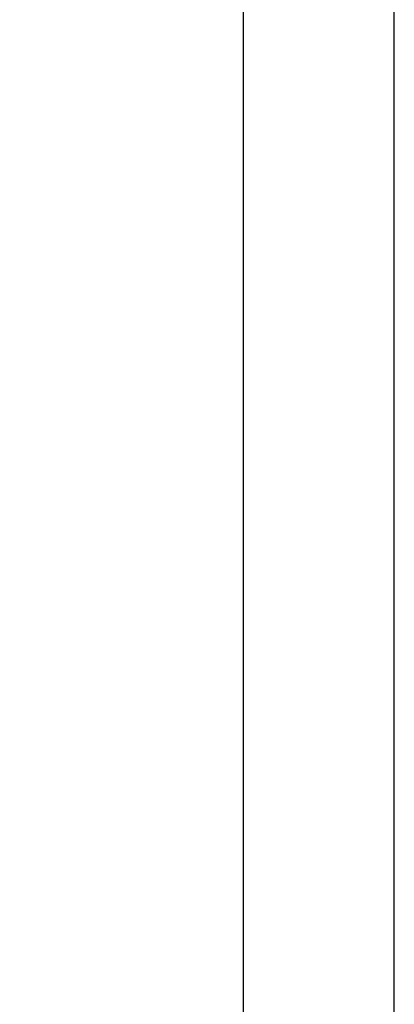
# Model space of a CAD drawing. Extents: x 0 to 17, y 0 to 11.
# Tile 28 of 29: x 16.4 to 17, y 6.8 to 8.4. Entities that reach past the tile are written whole.
import ezdxf

# ---------------------------------------------------------------- set-up
doc = ezdxf.new("R2010")
doc.units = 0
doc.header["$LTSCALE"] = 0.935
doc.layers.get('0').update_dxf_attribs({"linetype": 'CONTINUOUS'})

msp = doc.modelspace()

# ---------------------------------------------------------------- linework, layer by layer
at = {"color": 7, "linetype": 'CONTINUOUS'}
msp.add_line((17, 0), (17, 11), dxfattribs=at)
at = {"color": 4, "linetype": 'CONTINUOUS'}
msp.add_open_spline([(0.2175, 10.8), (0.2175006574, 10.8000004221), (0.2175042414, 10.7999998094), (0.2175090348, 10.8000001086), (0.2175185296, 10.7999999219), (0.2175315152, 10.8000000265), (0.2175473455, 10.7999999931), (0.2175683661, 10.800000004), (0.2175946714, 10.7999999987), (0.2176367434, 10.8000000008), (0.217689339, 10.7999999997), (0.2177524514, 10.8000000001), (0.2178155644, 10.8), (0.2178997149, 10.8), (0.218004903, 10.8), (0.2181311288, 10.8), (0.2182994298, 10.8), (0.2185098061, 10.8), (0.2187622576, 10.8), (0.2190147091, 10.8), (0.2192671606, 10.8), (0.2196037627, 10.8), (0.2200245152, 10.8), (0.2205294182, 10.8), (0.2210343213, 10.8), (0.2217075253, 10.8), (0.2225490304, 10.8), (0.2235588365, 10.8), (0.2245686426, 10.8), (0.2255784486, 10.8), (0.2265882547, 10.8), (0.2279346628, 10.8), (0.229617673, 10.8), (0.2316372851, 10.8), (0.2336568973, 10.8), (0.2356765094, 10.8), (0.2376961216, 10.8), (0.2397157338, 10.8), (0.24240855, 10.8), (0.2457745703, 10.8), (0.2498137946, 10.8), (0.2538530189, 10.8), (0.2578922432, 10.8), (0.2619314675, 10.8), (0.2673171, 10.8), (0.2740491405, 10.8), (0.2821275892, 10.8), (0.2902060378, 10.8), (0.2982844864, 10.8), (0.3063629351, 10.8), (0.3144413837, 10.8), (0.3225198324, 10.8), (0.3332910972, 10.8), (0.3467551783, 10.8), (0.3629120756, 10.8), (0.3790689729, 10.8), (0.3952258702, 10.8), (0.4113827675, 10.8), (0.4275396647, 10.8), (0.4490821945, 10.8), (0.4760103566, 10.8), (0.5083241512, 10.8), (0.5406379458, 10.8), (0.5729517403, 10.8), (0.6052655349, 10.8), (0.6375793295, 10.8), (0.6698931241, 10.8), (0.7022069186, 10.8), (0.7452919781, 10.8), (0.7991483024, 10.8), (0.8637758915, 10.8), (0.9284034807, 10.8), (0.9930310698, 10.8), (1.057658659, 10.8), (1.1222862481, 10.8), (1.1869138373, 10.8), (1.2730839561, 10.8), (1.3807966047, 10.8), (1.510051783, 10.8), (1.6393069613, 10.8), (1.7685621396, 10.8), (1.8978173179, 10.8), (2.0270724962, 10.8), (2.1563276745, 10.8), (2.2855828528, 10.8), (2.4148380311, 10.8), (2.5871782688, 10.8), (2.802603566, 10.8), (3.0611139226, 10.8), (3.3196242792, 10.8), (3.5781346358, 10.8), (3.8366449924, 10.8), (4.095155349, 10.8), (4.3536657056, 10.8), (4.6121760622, 10.8), (4.9568565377, 10.8), (5.387707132, 10.8), (5.9047278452, 10.8), (6.4217485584, 10.8), (6.9387692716, 10.8), (7.4557899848, 10.8), (7.972810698, 10.8), (8.4898314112, 10.8), (9.0068521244, 10.8), (9.5238728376, 10.8), (10.0408935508, 10.8), (10.557914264, 10.8), (11.0749349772, 10.8), (11.5919556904, 10.8), (12.0228062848, 10.8), (12.3674867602, 10.8), (12.6259971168, 10.8), (12.8845074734, 10.8), (13.14301783, 10.8), (13.4015281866, 10.8), (13.6600385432, 10.8), (13.9185488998, 10.8), (14.1770592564, 10.8), (14.3924845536, 10.8), (14.5648247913, 10.8), (14.6940799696, 10.8), (14.8233351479, 10.8), (14.9525903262, 10.8), (15.0818455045, 10.8), (15.2111006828, 10.8), (15.3403558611, 10.8), (15.4696110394, 10.8), (15.5988662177, 10.8), (15.7065788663, 10.8), (15.7927489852, 10.8), (15.8573765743, 10.8), (15.9220041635, 10.8), (15.9866317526, 10.8), (16.0512593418, 10.8), (16.1158869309, 10.8), (16.1805145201, 10.8), (16.2343708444, 10.8), (16.2774559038, 10.8), (16.3097696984, 10.8), (16.342083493, 10.8), (16.3743972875, 10.8), (16.4067110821, 10.8), (16.4390248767, 10.8), (16.4713386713, 10.8), (16.5036524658, 10.8), (16.530580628, 10.8), (16.5521231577, 10.8), (16.568280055, 10.8), (16.5844369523, 10.8), (16.6005938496, 10.8), (16.6167507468, 10.8), (16.6329076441, 10.8), (16.6463717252, 10.8), (16.6571429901, 10.8), (16.6652214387, 10.8), (16.6732998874, 10.8), (16.681378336, 10.8), (16.6894567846, 10.8), (16.6975352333, 10.8), (16.7056136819, 10.8), (16.7123457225, 10.8), (16.7177313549, 10.8), (16.7217705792, 10.8), (16.7258098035, 10.8), (16.7298490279, 10.8), (16.7338882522, 10.8), (16.7372542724, 10.8), (16.7399470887, 10.8), (16.7419667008, 10.8), (16.743986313, 10.8), (16.7460059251, 10.8), (16.7480255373, 10.8), (16.7500451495, 10.8), (16.7517281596, 10.8), (16.7530745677, 10.8), (16.7540843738, 10.8), (16.7550941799, 10.8), (16.7561039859, 10.8), (16.757113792, 10.8), (16.7579552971, 10.8), (16.7586285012, 10.8), (16.7591334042, 10.8), (16.7596383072, 10.8), (16.7600590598, 10.8), (16.7603956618, 10.8), (16.7606481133, 10.8), (16.7609005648, 10.8), (16.7611530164, 10.8), (16.7613633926, 10.8), (16.7615316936, 10.8), (16.7616579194, 10.8), (16.7617631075, 10.8), (16.761847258, 10.8), (16.761910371, 10.8000000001), (16.7619734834, 10.7999999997), (16.7620260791, 10.8000000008), (16.762068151, 10.7999999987), (16.7620944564, 10.800000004), (16.762115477, 10.7999999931), (16.7621313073, 10.8000000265), (16.7621442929, 10.7999999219), (16.7621537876, 10.8000001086), (16.7621585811, 10.7999998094), (16.762163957, 10.8000007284), (16.7621625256, 10.7999972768), (16.7621629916, 10.7999941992), (16.7621627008, 10.799988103), (16.7621628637, 10.7999797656), (16.7621628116, 10.7999696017), (16.7621628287, 10.7999561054), (16.7621628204, 10.7999392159), (16.7621628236, 10.7999122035), (16.762162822, 10.7998784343), (16.7621628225, 10.7998379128), (16.7621628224, 10.7997973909), (16.7621628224, 10.7997433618), (16.7621628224, 10.7996758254), (16.7621628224, 10.7995947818), (16.7621628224, 10.7994867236), (16.7621628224, 10.7993516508), (16.7621628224, 10.7991895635), (16.7621628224, 10.7990274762), (16.7621628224, 10.7988653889), (16.7621628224, 10.7986492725), (16.7621628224, 10.798379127), (16.7621628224, 10.7980549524), (16.7621628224, 10.7977307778), (16.7621628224, 10.797298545), (16.7621628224, 10.796758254), (16.7621628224, 10.7961099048), (16.7621628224, 10.7954615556), (16.7621628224, 10.7948132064), (16.7621628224, 10.7941648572), (16.7621628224, 10.7933003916), (16.7621628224, 10.7922198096), (16.7621628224, 10.7909231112), (16.7621628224, 10.7896264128), (16.7621628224, 10.7883297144), (16.7621628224, 10.787033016), (16.7621628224, 10.7857363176), (16.7621628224, 10.7840073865), (16.7621628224, 10.7818462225), (16.7621628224, 10.7792528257), (16.7621628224, 10.7766594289), (16.7621628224, 10.7740660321), (16.7621628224, 10.7714726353), (16.7621628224, 10.7680147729), (16.7621628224, 10.7636924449), (16.7621628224, 10.7585056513), (16.7621628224, 10.7533188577), (16.7621628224, 10.7481320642), (16.7621628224, 10.7429452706), (16.7621628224, 10.737758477), (16.7621628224, 10.7325716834), (16.7621628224, 10.7256559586), (16.7621628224, 10.7170113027), (16.7621628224, 10.7066377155), (16.7621628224, 10.6962641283), (16.7621628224, 10.6858905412), (16.7621628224, 10.675516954), (16.7621628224, 10.6651433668), (16.7621628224, 10.6513119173), (16.7621628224, 10.6340226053), (16.7621628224, 10.613275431), (16.7621628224, 10.5925282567), (16.7621628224, 10.5717810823), (16.7621628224, 10.551033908), (16.7621628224, 10.5302867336), (16.7621628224, 10.5095395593), (16.7621628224, 10.488792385), (16.7621628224, 10.4611294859), (16.7621628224, 10.426550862), (16.7621628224, 10.3850565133), (16.7621628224, 10.3435621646), (16.7621628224, 10.302067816), (16.7621628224, 10.2605734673), (16.7621628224, 10.2190791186), (16.7621628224, 10.17758477), (16.7621628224, 10.1222589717), (16.7621628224, 10.0531017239), (16.7621628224, 9.9701130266), (16.7621628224, 9.8871243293), (16.7621628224, 9.8041356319), (16.7621628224, 9.7211469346), (16.7621628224, 9.6381582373), (16.7621628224, 9.5551695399), (16.7621628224, 9.4721808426), (16.7621628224, 9.3891921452), (16.7621628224, 9.2785405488), (16.7621628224, 9.1402260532), (16.7621628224, 8.9742486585), (16.7621628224, 8.8082712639), (16.7621628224, 8.6422938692), (16.7621628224, 8.4763164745), (16.7621628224, 8.3103390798), (16.7621628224, 8.1443616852), (16.7621628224, 7.9783842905), (16.7621628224, 7.7570810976), (16.7621628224, 7.4804521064), (16.7621628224, 7.1484973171), (16.7621628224, 6.8165425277), (16.7621628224, 6.4845877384), (16.7621628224, 6.152632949), (16.7621628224, 5.8206781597), (16.7621628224, 5.4887233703), (16.7621628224, 5.156768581), (16.7621628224, 4.8248137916), (16.7621628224, 4.4928590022), (16.7621628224, 4.1609042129), (16.7621628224, 3.8289494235), (16.7621628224, 3.4969946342), (16.7621628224, 3.220365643), (16.7621628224, 2.9990624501), (16.7621628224, 2.8330850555), (16.7621628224, 2.6671076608), (16.7621628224, 2.5011302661), (16.7621628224, 2.3351528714), (16.7621628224, 2.1691754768), (16.7621628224, 2.0031980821), (16.7621628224, 1.8372206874), (16.7621628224, 1.6989061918), (16.7621628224, 1.5882545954), (16.7621628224, 1.505265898), (16.7621628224, 1.4222772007), (16.7621628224, 1.3392885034), (16.7621628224, 1.256299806), (16.7621628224, 1.1733111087), (16.7621628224, 1.0903224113), (16.7621628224, 1.007333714), (16.7621628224, 0.9243450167), (16.7621628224, 0.8551877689), (16.7621628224, 0.7998619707), (16.7621628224, 0.758367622), (16.7621628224, 0.7168732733), (16.7621628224, 0.6753789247), (16.7621628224, 0.633884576), (16.7621628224, 0.5923902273), (16.7621628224, 0.5508958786), (16.7621628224, 0.5163172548), (16.7621628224, 0.4886543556), (16.7621628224, 0.4679071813), (16.7621628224, 0.447160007), (16.7621628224, 0.4264128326), (16.7621628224, 0.4056656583), (16.7621628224, 0.384918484), (16.7621628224, 0.3641713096), (16.7621628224, 0.3434241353), (16.7621628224, 0.3261348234), (16.7621628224, 0.3123033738), (16.7621628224, 0.3019297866), (16.7621628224, 0.2915561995), (16.7621628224, 0.2811826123), (16.7621628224, 0.2708090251), (16.7621628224, 0.260435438), (16.7621628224, 0.251790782), (16.7621628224, 0.2448750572), (16.7621628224, 0.2396882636), (16.7621628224, 0.23450147), (16.7621628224, 0.2293146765), (16.7621628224, 0.2241278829), (16.7621628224, 0.2189410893), (16.7621628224, 0.2137542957), (16.7621628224, 0.2094319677), (16.7621628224, 0.2059741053), (16.7621628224, 0.2033807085), (16.7621628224, 0.2007873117), (16.7621628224, 0.198193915), (16.7621628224, 0.1956005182), (16.7621628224, 0.1934393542), (16.7621628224, 0.191710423), (16.7621628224, 0.1904137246), (16.7621628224, 0.1891170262), (16.7621628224, 0.1878203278), (16.7621628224, 0.1865236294), (16.7621628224, 0.185226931), (16.7621628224, 0.184146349), (16.7621628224, 0.1832818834), (16.7621628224, 0.1826335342), (16.7621628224, 0.181985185), (16.7621628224, 0.1813368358), (16.7621628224, 0.1806884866), (16.7621628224, 0.1801481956), (16.7621628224, 0.1797159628), (16.7621628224, 0.1793917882), (16.7621628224, 0.1790676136), (16.7621628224, 0.1787974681), (16.7621628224, 0.1785813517), (16.7621628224, 0.1784192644), (16.7621628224, 0.1782571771), (16.7621628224, 0.1780950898), (16.7621628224, 0.1779600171), (16.7621628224, 0.1778519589), (16.7621628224, 0.1777709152), (16.7621628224, 0.1777033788), (16.7621628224, 0.1776493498), (16.7621628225, 0.1776088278), (16.762162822, 0.1775683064), (16.7621628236, 0.1775345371), (16.7621628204, 0.1775075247), (16.7621628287, 0.1774906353), (16.7621628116, 0.1774771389), (16.7621628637, 0.177466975), (16.7621627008, 0.1774586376), (16.7621629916, 0.1774525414), (16.7621625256, 0.1774494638), (16.762163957, 0.1774460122), (16.7621585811, 0.1774469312), (16.7621537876, 0.177446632), (16.7621442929, 0.1774468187), (16.7621313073, 0.1774467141), (16.762115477, 0.1774467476), (16.7620944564, 0.1774467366), (16.762068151, 0.1774467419), (16.7620260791, 0.1774467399), (16.7619734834, 0.1774467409), (16.761910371, 0.1774467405), (16.761847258, 0.1774467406), (16.7617631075, 0.1774467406), (16.7616579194, 0.1774467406), (16.7615316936, 0.1774467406), (16.7613633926, 0.1774467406), (16.7611530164, 0.1774467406), (16.7609005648, 0.1774467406), (16.7606481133, 0.1774467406), (16.7603956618, 0.1774467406), (16.7600590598, 0.1774467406), (16.7596383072, 0.1774467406), (16.7591334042, 0.1774467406), (16.7586285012, 0.1774467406), (16.7579552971, 0.1774467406), (16.757113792, 0.1774467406), (16.7561039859, 0.1774467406), (16.7550941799, 0.1774467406), (16.7540843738, 0.1774467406), (16.7530745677, 0.1774467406), (16.7517281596, 0.1774467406), (16.7500451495, 0.1774467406), (16.7480255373, 0.1774467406), (16.7460059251, 0.1774467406), (16.743986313, 0.1774467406), (16.7419667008, 0.1774467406), (16.7399470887, 0.1774467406), (16.7372542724, 0.1774467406), (16.7338882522, 0.1774467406), (16.7298490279, 0.1774467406), (16.7258098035, 0.1774467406), (16.7217705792, 0.1774467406), (16.7177313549, 0.1774467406), (16.7123457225, 0.1774467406), (16.7056136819, 0.1774467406), (16.6975352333, 0.1774467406), (16.6894567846, 0.1774467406), (16.681378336, 0.1774467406), (16.6732998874, 0.1774467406), (16.6652214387, 0.1774467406), (16.6571429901, 0.1774467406), (16.6463717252, 0.1774467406), (16.6329076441, 0.1774467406), (16.6167507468, 0.1774467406), (16.6005938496, 0.1774467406), (16.5844369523, 0.1774467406), (16.568280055, 0.1774467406), (16.5521231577, 0.1774467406), (16.530580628, 0.1774467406), (16.5036524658, 0.1774467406), (16.4713386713, 0.1774467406), (16.4390248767, 0.1774467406), (16.4067110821, 0.1774467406), (16.3743972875, 0.1774467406), (16.342083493, 0.1774467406), (16.3097696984, 0.1774467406), (16.2774559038, 0.1774467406), (16.2343708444, 0.1774467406), (16.1805145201, 0.1774467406), (16.1158869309, 0.1774467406), (16.0512593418, 0.1774467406), (15.9866317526, 0.1774467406), (15.9220041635, 0.1774467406), (15.8573765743, 0.1774467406), (15.7927489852, 0.1774467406), (15.7065788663, 0.1774467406), (15.5988662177, 0.1774467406), (15.4696110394, 0.1774467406), (15.3403558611, 0.1774467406), (15.2111006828, 0.1774467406), (15.0818455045, 0.1774467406), (14.9525903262, 0.1774467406), (14.8233351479, 0.1774467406), (14.6940799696, 0.1774467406), (14.5648247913, 0.1774467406), (14.3924845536, 0.1774467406), (14.1770592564, 0.1774467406), (13.9185488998, 0.1774467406), (13.6600385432, 0.1774467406), (13.4015281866, 0.1774467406), (13.14301783, 0.1774467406), (12.8845074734, 0.1774467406), (12.6259971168, 0.1774467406), (12.3674867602, 0.1774467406), (12.0228062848, 0.1774467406), (11.5919556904, 0.1774467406), (11.0749349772, 0.1774467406), (10.557914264, 0.1774467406), (10.0408935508, 0.1774467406), (9.5238728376, 0.1774467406), (9.0068521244, 0.1774467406), (8.4898314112, 0.1774467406), (7.972810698, 0.1774467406), (7.4557899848, 0.1774467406), (6.9387692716, 0.1774467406), (6.4217485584, 0.1774467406), (5.9047278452, 0.1774467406), (5.387707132, 0.1774467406), (4.9568565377, 0.1774467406), (4.6121760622, 0.1774467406), (4.3536657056, 0.1774467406), (4.095155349, 0.1774467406), (3.8366449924, 0.1774467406), (3.5781346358, 0.1774467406), (3.3196242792, 0.1774467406), (3.0611139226, 0.1774467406), (2.802603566, 0.1774467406), (2.5871782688, 0.1774467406), (2.4148380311, 0.1774467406), (2.2855828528, 0.1774467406), (2.1563276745, 0.1774467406), (2.0270724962, 0.1774467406), (1.8978173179, 0.1774467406), (1.7685621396, 0.1774467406), (1.6393069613, 0.1774467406), (1.510051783, 0.1774467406), (1.3807966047, 0.1774467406), (1.2730839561, 0.1774467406), (1.1869138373, 0.1774467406), (1.1222862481, 0.1774467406), (1.057658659, 0.1774467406), (0.9930310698, 0.1774467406), (0.9284034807, 0.1774467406), (0.8637758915, 0.1774467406), (0.7991483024, 0.1774467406), (0.7452919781, 0.1774467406), (0.7022069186, 0.1774467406), (0.6698931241, 0.1774467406), (0.6375793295, 0.1774467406), (0.6052655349, 0.1774467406), (0.5729517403, 0.1774467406), (0.5406379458, 0.1774467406), (0.5083241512, 0.1774467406), (0.4760103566, 0.1774467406), (0.4490821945, 0.1774467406), (0.4275396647, 0.1774467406), (0.4113827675, 0.1774467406), (0.3952258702, 0.1774467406), (0.3790689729, 0.1774467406), (0.3629120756, 0.1774467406), (0.3467551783, 0.1774467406), (0.3332910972, 0.1774467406), (0.3225198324, 0.1774467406), (0.3144413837, 0.1774467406), (0.3063629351, 0.1774467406), (0.2982844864, 0.1774467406), (0.2902060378, 0.1774467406), (0.2821275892, 0.1774467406), (0.2740491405, 0.1774467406), (0.2673171, 0.1774467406), (0.2619314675, 0.1774467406), (0.2578922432, 0.1774467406), (0.2538530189, 0.1774467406), (0.2498137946, 0.1774467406), (0.2457745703, 0.1774467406), (0.24240855, 0.1774467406), (0.2397157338, 0.1774467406), (0.2376961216, 0.1774467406), (0.2356765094, 0.1774467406), (0.2336568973, 0.1774467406), (0.2316372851, 0.1774467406), (0.229617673, 0.1774467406), (0.2279346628, 0.1774467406), (0.2265882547, 0.1774467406), (0.2255784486, 0.1774467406), (0.2245686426, 0.1774467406), (0.2235588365, 0.1774467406), (0.2225490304, 0.1774467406), (0.2217075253, 0.1774467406), (0.2210343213, 0.1774467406), (0.2205294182, 0.1774467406), (0.2200245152, 0.1774467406), (0.2196037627, 0.1774467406), (0.2192671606, 0.1774467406), (0.2190147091, 0.1774467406), (0.2187622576, 0.1774467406), (0.2185098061, 0.1774467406), (0.2182994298, 0.1774467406), (0.2181311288, 0.1774467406), (0.218004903, 0.1774467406), (0.2178997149, 0.1774467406), (0.2178155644, 0.1774467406), (0.2177524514, 0.1774467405), (0.217689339, 0.1774467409), (0.2176367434, 0.1774467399), (0.2175946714, 0.1774467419), (0.2175683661, 0.1774467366), (0.2175473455, 0.1774467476), (0.2175315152, 0.1774467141), (0.2175185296, 0.1774468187), (0.2175090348, 0.177446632), (0.2175042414, 0.1774469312), (0.2174988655, 0.1774460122), (0.2175002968, 0.1774494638), (0.2174998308, 0.1774525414), (0.2175001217, 0.1774586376), (0.2174999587, 0.177466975), (0.2175000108, 0.1774771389), (0.2174999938, 0.1774906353), (0.2175000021, 0.1775075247), (0.2174999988, 0.1775345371), (0.2175000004, 0.1775683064), (0.2174999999, 0.1776088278), (0.2175, 0.1776493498), (0.2175, 0.1777033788), (0.2175, 0.1777709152), (0.2175, 0.1778519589), (0.2175, 0.1779600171), (0.2175, 0.1780950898), (0.2175, 0.1782571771), (0.2175, 0.1784192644), (0.2175, 0.1785813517), (0.2175, 0.1787974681), (0.2175, 0.1790676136), (0.2175, 0.1793917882), (0.2175, 0.1797159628), (0.2175, 0.1801481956), (0.2175, 0.1806884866), (0.2175, 0.1813368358), (0.2175, 0.181985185), (0.2175, 0.1826335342), (0.2175, 0.1832818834), (0.2175, 0.184146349), (0.2175, 0.185226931), (0.2175, 0.1865236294), (0.2175, 0.1878203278), (0.2175, 0.1891170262), (0.2175, 0.1904137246), (0.2175, 0.191710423), (0.2175, 0.1934393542), (0.2175, 0.1956005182), (0.2175, 0.198193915), (0.2175, 0.2007873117), (0.2175, 0.2033807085), (0.2175, 0.2059741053), (0.2175, 0.2094319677), (0.2175, 0.2137542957), (0.2175, 0.2189410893), (0.2175, 0.2241278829), (0.2175, 0.2293146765), (0.2175, 0.23450147), (0.2175, 0.2396882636), (0.2175, 0.2448750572), (0.2175, 0.251790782), (0.2175, 0.260435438), (0.2175, 0.2708090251), (0.2175, 0.2811826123), (0.2175, 0.2915561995), (0.2175, 0.3019297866), (0.2175, 0.3123033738), (0.2175, 0.3261348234), (0.2175, 0.3434241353), (0.2175, 0.3641713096), (0.2175, 0.384918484), (0.2175, 0.4056656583), (0.2175, 0.4264128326), (0.2175, 0.447160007), (0.2175, 0.4679071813), (0.2175, 0.4886543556), (0.2175, 0.5163172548), (0.2175, 0.5508958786), (0.2175, 0.5923902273), (0.2175, 0.633884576), (0.2175, 0.6753789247), (0.2175, 0.7168732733), (0.2175, 0.758367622), (0.2175, 0.7998619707), (0.2175, 0.8551877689), (0.2175, 0.9243450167), (0.2175, 1.007333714), (0.2175, 1.0903224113), (0.2175, 1.1733111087), (0.2175, 1.256299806), (0.2175, 1.3392885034), (0.2175, 1.4222772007), (0.2175, 1.505265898), (0.2175, 1.5882545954), (0.2175, 1.6989061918), (0.2175, 1.8372206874), (0.2175, 2.0031980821), (0.2175, 2.1691754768), (0.2175, 2.3351528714), (0.2175, 2.5011302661), (0.2175, 2.6671076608), (0.2175, 2.8330850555), (0.2175, 2.9990624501), (0.2175, 3.220365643), (0.2175, 3.4969946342), (0.2175, 3.8289494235), (0.2175, 4.1609042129), (0.2175, 4.4928590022), (0.2175, 4.8248137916), (0.2175, 5.156768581), (0.2175, 5.4887233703), (0.2175, 5.8206781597), (0.2175, 6.152632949), (0.2175, 6.4845877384), (0.2175, 6.8165425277), (0.2175, 7.1484973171), (0.2175, 7.4804521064), (0.2175, 7.7570810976), (0.2175, 7.9783842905), (0.2175, 8.1443616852), (0.2175, 8.3103390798), (0.2175, 8.4763164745), (0.2175, 8.6422938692), (0.2175, 8.8082712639), (0.2175, 8.9742486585), (0.2175, 9.1402260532), (0.2175, 9.2785405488), (0.2175, 9.3891921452), (0.2175, 9.4721808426), (0.2175, 9.5551695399), (0.2175, 9.6381582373), (0.2175, 9.7211469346), (0.2175, 9.8041356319), (0.2175, 9.8871243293), (0.2175, 9.9701130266), (0.2175, 10.0531017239), (0.2175, 10.1222589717), (0.2175, 10.17758477), (0.2175, 10.2190791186), (0.2175, 10.2605734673), (0.2175, 10.302067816), (0.2175, 10.3435621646), (0.2175, 10.3850565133), (0.2175, 10.426550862), (0.2175, 10.4611294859), (0.2175, 10.488792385), (0.2175, 10.5095395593), (0.2175, 10.5302867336), (0.2175, 10.551033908), (0.2175, 10.5717810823), (0.2175, 10.5925282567), (0.2175, 10.613275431), (0.2175, 10.6340226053), (0.2175, 10.6513119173), (0.2175, 10.6651433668), (0.2175, 10.675516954), (0.2175, 10.6858905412), (0.2175, 10.6962641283), (0.2175, 10.7066377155), (0.2175, 10.7170113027), (0.2175, 10.7256559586), (0.2175, 10.7325716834), (0.2175, 10.737758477), (0.2175, 10.7429452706), (0.2175, 10.7481320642), (0.2175, 10.7533188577), (0.2175, 10.7585056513), (0.2175, 10.7636924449), (0.2175, 10.7680147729), (0.2175, 10.7714726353), (0.2175, 10.7740660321), (0.2175, 10.7766594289), (0.2175, 10.7792528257), (0.2175, 10.7818462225), (0.2175, 10.7840073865), (0.2175, 10.7857363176), (0.2175, 10.787033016), (0.2175, 10.7883297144), (0.2175, 10.7896264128), (0.2175, 10.7909231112), (0.2175, 10.7922198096), (0.2175, 10.7933003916), (0.2175, 10.7941648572), (0.2175, 10.7948132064), (0.2175, 10.7954615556), (0.2175, 10.7961099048), (0.2175, 10.796758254), (0.2175, 10.797298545), (0.2175, 10.7977307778), (0.2175, 10.7980549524), (0.2175, 10.798379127), (0.2175, 10.7986492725), (0.2175, 10.7988653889), (0.2175, 10.7990274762), (0.2175, 10.7991895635), (0.2175, 10.7993516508), (0.2175, 10.7994867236), (0.2175, 10.7995947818), (0.2175, 10.7996758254), (0.2175, 10.7997433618), (0.2175, 10.7997973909), (0.2174999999, 10.7998379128), (0.2175000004, 10.7998784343), (0.2174999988, 10.7999122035), (0.2175000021, 10.7999392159), (0.2174999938, 10.7999561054), (0.2175000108, 10.7999696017), (0.2174999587, 10.7999797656), (0.2175001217, 10.799988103), (0.2174998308, 10.7999941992), (0.2175002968, 10.7999972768), (0.2174993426, 10.7999995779), (0.2175, 10.8)], degree=3, knots=[0, 0, 0, 0, 5.96e-08, 1.192e-07, 2.384e-07, 4.768e-07, 7.153e-07, 9.537e-07, 1.4305e-06, 1.9073e-06, 2.861e-06, 3.8147e-06, 4.7684e-06, 5.722e-06, 7.6294e-06, 9.5367e-06, 1.14441e-05, 1.52588e-05, 1.90735e-05, 2.28882e-05, 2.67029e-05, 3.05176e-05, 3.8147e-05, 4.57764e-05, 5.34058e-05, 6.10352e-05, 7.62939e-05, 9.15527e-05, 0.0001068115, 0.0001220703, 0.0001373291, 0.0001525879, 0.0001831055, 0.000213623, 0.0002441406, 0.0002746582, 0.0003051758, 0.0003356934, 0.0003662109, 0.0004272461, 0.0004882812, 0.0005493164, 0.0006103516, 0.0006713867, 0.0007324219, 0.0008544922, 0.0009765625, 0.0010986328, 0.0012207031, 0.0013427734, 0.0014648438, 0.0015869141, 0.0017089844, 0.001953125, 0.0021972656, 0.0024414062, 0.0026855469, 0.0029296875, 0.0031738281, 0.0034179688, 0.00390625, 0.0043945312, 0.0048828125, 0.0053710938, 0.005859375, 0.0063476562, 0.0068359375, 0.0073242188, 0.0078125, 0.0087890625, 0.009765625, 0.0107421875, 0.01171875, 0.0126953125, 0.013671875, 0.0146484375, 0.015625, 0.017578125, 0.01953125, 0.021484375, 0.0234375, 0.025390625, 0.02734375, 0.029296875, 0.03125, 0.033203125, 0.03515625, 0.0390625, 0.04296875, 0.046875, 0.05078125, 0.0546875, 0.05859375, 0.0625, 0.06640625, 0.0703125, 0.078125, 0.0859375, 0.09375, 0.1015625, 0.109375, 0.1171875, 0.125, 0.1328125, 0.140625, 0.1484375, 0.15625, 0.1640625, 0.171875, 0.1796875, 0.18359375, 0.1875, 0.19140625, 0.1953125, 0.19921875, 0.203125, 0.20703125, 0.2109375, 0.21484375, 0.216796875, 0.21875, 0.220703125, 0.22265625, 0.224609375, 0.2265625, 0.228515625, 0.23046875, 0.232421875, 0.234375, 0.2353515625, 0.236328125, 0.2373046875, 0.23828125, 0.2392578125, 0.240234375, 0.2412109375, 0.2421875, 0.2426757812, 0.2431640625, 0.2436523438, 0.244140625, 0.2446289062, 0.2451171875, 0.2456054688, 0.24609375, 0.2465820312, 0.2468261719, 0.2470703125, 0.2473144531, 0.2475585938, 0.2478027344, 0.248046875, 0.2482910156, 0.2484130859, 0.2485351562, 0.2486572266, 0.2487792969, 0.2489013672, 0.2490234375, 0.2491455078, 0.2492675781, 0.2493286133, 0.2493896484, 0.2494506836, 0.2495117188, 0.2495727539, 0.2496337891, 0.2496643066, 0.2496948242, 0.2497253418, 0.2497558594, 0.249786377, 0.2498168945, 0.2498474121, 0.2498626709, 0.2498779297, 0.2498931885, 0.2499084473, 0.2499237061, 0.2499389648, 0.2499465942, 0.2499542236, 0.249961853, 0.2499694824, 0.2499732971, 0.2499771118, 0.2499809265, 0.2499847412, 0.2499885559, 0.2499904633, 0.2499923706, 0.249994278, 0.2499952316, 0.2499961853, 0.249997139, 0.2499980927, 0.2499985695, 0.2499990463, 0.2499992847, 0.2499995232, 0.2499997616, 0.2499998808, 0.2499999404, 0.25, 0.2500000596, 0.2500001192, 0.2500002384, 0.2500004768, 0.2500007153, 0.2500009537, 0.2500014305, 0.2500019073, 0.250002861, 0.2500038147, 0.2500047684, 0.250005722, 0.2500076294, 0.2500095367, 0.2500114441, 0.2500152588, 0.2500190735, 0.2500228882, 0.2500267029, 0.2500305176, 0.250038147, 0.2500457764, 0.2500534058, 0.2500610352, 0.2500762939, 0.2500915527, 0.2501068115, 0.2501220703, 0.2501373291, 0.2501525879, 0.2501831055, 0.250213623, 0.2502441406, 0.2502746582, 0.2503051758, 0.2503356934, 0.2503662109, 0.2504272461, 0.2504882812, 0.2505493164, 0.2506103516, 0.2506713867, 0.2507324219, 0.2508544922, 0.2509765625, 0.2510986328, 0.2512207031, 0.2513427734, 0.2514648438, 0.2515869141, 0.2517089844, 0.251953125, 0.2521972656, 0.2524414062, 0.2526855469, 0.2529296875, 0.2531738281, 0.2534179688, 0.25390625, 0.2543945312, 0.2548828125, 0.2553710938, 0.255859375, 0.2563476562, 0.2568359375, 0.2573242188, 0.2578125, 0.2587890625, 0.259765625, 0.2607421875, 0.26171875, 0.2626953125, 0.263671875, 0.2646484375, 0.265625, 0.267578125, 0.26953125, 0.271484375, 0.2734375, 0.275390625, 0.27734375, 0.279296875, 0.28125, 0.283203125, 0.28515625, 0.2890625, 0.29296875, 0.296875, 0.30078125, 0.3046875, 0.30859375, 0.3125, 0.31640625, 0.3203125, 0.328125, 0.3359375, 0.34375, 0.3515625, 0.359375, 0.3671875, 0.375, 0.3828125, 0.390625, 0.3984375, 0.40625, 0.4140625, 0.421875, 0.4296875, 0.43359375, 0.4375, 0.44140625, 0.4453125, 0.44921875, 0.453125, 0.45703125, 0.4609375, 0.46484375, 0.466796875, 0.46875, 0.470703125, 0.47265625, 0.474609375, 0.4765625, 0.478515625, 0.48046875, 0.482421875, 0.484375, 0.4853515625, 0.486328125, 0.4873046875, 0.48828125, 0.4892578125, 0.490234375, 0.4912109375, 0.4921875, 0.4926757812, 0.4931640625, 0.4936523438, 0.494140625, 0.4946289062, 0.4951171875, 0.4956054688, 0.49609375, 0.4965820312, 0.4968261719, 0.4970703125, 0.4973144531, 0.4975585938, 0.4978027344, 0.498046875, 0.4982910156, 0.4984130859, 0.4985351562, 0.4986572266, 0.4987792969, 0.4989013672, 0.4990234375, 0.4991455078, 0.4992675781, 0.4993286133, 0.4993896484, 0.4994506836, 0.4995117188, 0.4995727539, 0.4996337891, 0.4996643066, 0.4996948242, 0.4997253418, 0.4997558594, 0.499786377, 0.4998168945, 0.4998474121, 0.4998626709, 0.4998779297, 0.4998931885, 0.4999084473, 0.4999237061, 0.4999389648, 0.4999465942, 0.4999542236, 0.499961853, 0.4999694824, 0.4999732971, 0.4999771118, 0.4999809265, 0.4999847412, 0.4999885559, 0.4999904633, 0.4999923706, 0.499994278, 0.4999952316, 0.4999961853, 0.499997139, 0.4999980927, 0.4999985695, 0.4999990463, 0.4999992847, 0.4999995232, 0.4999997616, 0.4999998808, 0.4999999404, 0.5, 0.5000000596, 0.5000001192, 0.5000002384, 0.5000004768, 0.5000007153, 0.5000009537, 0.5000014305, 0.5000019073, 0.500002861, 0.5000038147, 0.5000047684, 0.500005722, 0.5000076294, 0.5000095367, 0.5000114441, 0.5000152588, 0.5000190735, 0.5000228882, 0.5000267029, 0.5000305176, 0.500038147, 0.5000457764, 0.5000534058, 0.5000610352, 0.5000762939, 0.5000915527, 0.5001068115, 0.5001220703, 0.5001373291, 0.5001525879, 0.5001831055, 0.500213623, 0.5002441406, 0.5002746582, 0.5003051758, 0.5003356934, 0.5003662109, 0.5004272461, 0.5004882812, 0.5005493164, 0.5006103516, 0.5006713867, 0.5007324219, 0.5008544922, 0.5009765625, 0.5010986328, 0.5012207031, 0.5013427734, 0.5014648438, 0.5015869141, 0.5017089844, 0.501953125, 0.5021972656, 0.5024414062, 0.5026855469, 0.5029296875, 0.5031738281, 0.5034179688, 0.50390625, 0.5043945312, 0.5048828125, 0.5053710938, 0.505859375, 0.5063476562, 0.5068359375, 0.5073242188, 0.5078125, 0.5087890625, 0.509765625, 0.5107421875, 0.51171875, 0.5126953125, 0.513671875, 0.5146484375, 0.515625, 0.517578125, 0.51953125, 0.521484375, 0.5234375, 0.525390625, 0.52734375, 0.529296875, 0.53125, 0.533203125, 0.53515625, 0.5390625, 0.54296875, 0.546875, 0.55078125, 0.5546875, 0.55859375, 0.5625, 0.56640625, 0.5703125, 0.578125, 0.5859375, 0.59375, 0.6015625, 0.609375, 0.6171875, 0.625, 0.6328125, 0.640625, 0.6484375, 0.65625, 0.6640625, 0.671875, 0.6796875, 0.68359375, 0.6875, 0.69140625, 0.6953125, 0.69921875, 0.703125, 0.70703125, 0.7109375, 0.71484375, 0.716796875, 0.71875, 0.720703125, 0.72265625, 0.724609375, 0.7265625, 0.728515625, 0.73046875, 0.732421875, 0.734375, 0.7353515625, 0.736328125, 0.7373046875, 0.73828125, 0.7392578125, 0.740234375, 0.7412109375, 0.7421875, 0.7426757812, 0.7431640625, 0.7436523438, 0.744140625, 0.7446289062, 0.7451171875, 0.7456054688, 0.74609375, 0.7465820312, 0.7468261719, 0.7470703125, 0.7473144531, 0.7475585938, 0.7478027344, 0.748046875, 0.7482910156, 0.7484130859, 0.7485351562, 0.7486572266, 0.7487792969, 0.7489013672, 0.7490234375, 0.7491455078, 0.7492675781, 0.7493286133, 0.7493896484, 0.7494506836, 0.7495117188, 0.7495727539, 0.7496337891, 0.7496643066, 0.7496948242, 0.7497253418, 0.7497558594, 0.749786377, 0.7498168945, 0.7498474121, 0.7498626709, 0.7498779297, 0.7498931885, 0.7499084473, 0.7499237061, 0.7499389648, 0.7499465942, 0.7499542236, 0.749961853, 0.7499694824, 0.7499732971, 0.7499771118, 0.7499809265, 0.7499847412, 0.7499885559, 0.7499904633, 0.7499923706, 0.749994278, 0.7499952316, 0.7499961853, 0.749997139, 0.7499980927, 0.7499985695, 0.7499990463, 0.7499992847, 0.7499995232, 0.7499997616, 0.7499998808, 0.7499999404, 0.75, 0.7500000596, 0.7500001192, 0.7500002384, 0.7500004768, 0.7500007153, 0.7500009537, 0.7500014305, 0.7500019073, 0.750002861, 0.7500038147, 0.7500047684, 0.750005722, 0.7500076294, 0.7500095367, 0.7500114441, 0.7500152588, 0.7500190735, 0.7500228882, 0.7500267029, 0.7500305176, 0.750038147, 0.7500457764, 0.7500534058, 0.7500610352, 0.7500762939, 0.7500915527, 0.7501068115, 0.7501220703, 0.7501373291, 0.7501525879, 0.7501831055, 0.750213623, 0.7502441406, 0.7502746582, 0.7503051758, 0.7503356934, 0.7503662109, 0.7504272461, 0.7504882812, 0.7505493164, 0.7506103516, 0.7506713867, 0.7507324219, 0.7508544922, 0.7509765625, 0.7510986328, 0.7512207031, 0.7513427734, 0.7514648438, 0.7515869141, 0.7517089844, 0.751953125, 0.7521972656, 0.7524414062, 0.7526855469, 0.7529296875, 0.7531738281, 0.7534179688, 0.75390625, 0.7543945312, 0.7548828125, 0.7553710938, 0.755859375, 0.7563476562, 0.7568359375, 0.7573242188, 0.7578125, 0.7587890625, 0.759765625, 0.7607421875, 0.76171875, 0.7626953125, 0.763671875, 0.7646484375, 0.765625, 0.767578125, 0.76953125, 0.771484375, 0.7734375, 0.775390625, 0.77734375, 0.779296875, 0.78125, 0.783203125, 0.78515625, 0.7890625, 0.79296875, 0.796875, 0.80078125, 0.8046875, 0.80859375, 0.8125, 0.81640625, 0.8203125, 0.828125, 0.8359375, 0.84375, 0.8515625, 0.859375, 0.8671875, 0.875, 0.8828125, 0.890625, 0.8984375, 0.90625, 0.9140625, 0.921875, 0.9296875, 0.93359375, 0.9375, 0.94140625, 0.9453125, 0.94921875, 0.953125, 0.95703125, 0.9609375, 0.96484375, 0.966796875, 0.96875, 0.970703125, 0.97265625, 0.974609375, 0.9765625, 0.978515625, 0.98046875, 0.982421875, 0.984375, 0.9853515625, 0.986328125, 0.9873046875, 0.98828125, 0.9892578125, 0.990234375, 0.9912109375, 0.9921875, 0.9926757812, 0.9931640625, 0.9936523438, 0.994140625, 0.9946289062, 0.9951171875, 0.9956054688, 0.99609375, 0.9965820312, 0.9968261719, 0.9970703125, 0.9973144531, 0.9975585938, 0.9978027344, 0.998046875, 0.9982910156, 0.9984130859, 0.9985351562, 0.9986572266, 0.9987792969, 0.9989013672, 0.9990234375, 0.9991455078, 0.9992675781, 0.9993286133, 0.9993896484, 0.9994506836, 0.9995117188, 0.9995727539, 0.9996337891, 0.9996643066, 0.9996948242, 0.9997253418, 0.9997558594, 0.999786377, 0.9998168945, 0.9998474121, 0.9998626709, 0.9998779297, 0.9998931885, 0.9999084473, 0.9999237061, 0.9999389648, 0.9999465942, 0.9999542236, 0.999961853, 0.9999694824, 0.9999732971, 0.9999771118, 0.9999809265, 0.9999847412, 0.9999885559, 0.9999904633, 0.9999923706, 0.999994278, 0.9999952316, 0.9999961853, 0.999997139, 0.9999980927, 0.9999985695, 0.9999990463, 0.9999992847, 0.9999995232, 0.9999997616, 0.9999998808, 0.9999999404, 1, 1, 1, 1], dxfattribs=at)

doc.saveas('drawing.dxf')
